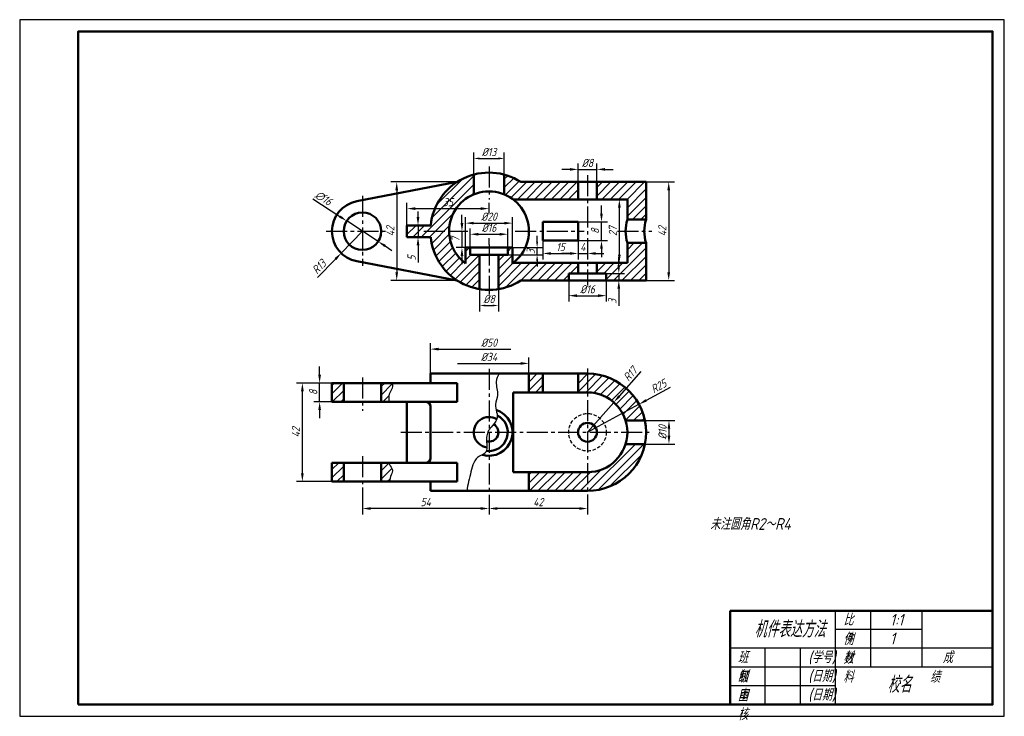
# Model space of a CAD drawing. Header units: millimetres. Extents: x 44 to 992, y 89 to 386.
# Tile 2 of 2: x 572 to 992, y 89 to 386. Entities that reach past the tile are written whole.
import ezdxf

# ---------------------------------------------------------------- set-up
doc = ezdxf.new("R2010")
doc.units = ezdxf.units.MM
doc.header["$LTSCALE"] = 0.47
doc.linetypes.add('CENTER2', pattern=[28.575, 19.05, -3.175, 3.175, -3.175])
doc.linetypes.add('DASHED2', pattern=[9.525, 6.35, -3.175])
for name, color, linetype in [('剖面线层', 7, 'Continuous'), ('尺寸层', 221, 'Continuous'), ('细实线层', 7, 'Continuous')]:
    doc.layers.add(name, color=color, linetype=linetype)
for name, color, linetype, lineweight in [('点画线层', 3, 'CENTER2', 25), ('粗实线层', 7, 'Continuous', 50), ('虚线层', 2, 'DASHED2', 25)]:
    doc.layers.add(name, color=color, linetype=linetype, lineweight=lineweight)
doc.styles.add('工程字体（斜）', font='gbeitc.shx', dxfattribs={"bigfont": 'gbcbig.shx'})
doc.styles.add('工程斜体', font='gbeitc.shx', dxfattribs={"bigfont": 'gbcbig.shx'})
doc.dimstyles.new('gb35比1', dxfattribs={"dimtxt": 3.5, "dimasz": 3.5, "dimexe": 2.5, "dimexo": 0, "dimgap": 1, "dimtad": 1, "dimdsep": 46, "dimtxsty": '工程字体（斜）', "dimcen": 0, "dimadec": 0, "dimazin": 0, "dimtfac": 1, "dimtmove": 0, "dimatfit": 3, "dimarcsym": 0})
doc.dimstyles.new('直径加引线', dxfattribs={"dimtxt": 3.5, "dimasz": 2.5, "dimexe": 2.5, "dimexo": 0, "dimgap": 1, "dimtad": 1, "dimtoh": 1, "dimdsep": 46, "dimtxsty": '工程字体（斜）', "dimcen": 0, "dimadec": 0, "dimazin": 0, "dimtfac": 1, "dimtmove": 1, "dimatfit": 3, "dimfxl": 1, "dimarcsym": 0})
pattern_1 = [(45, (40.8824, 0), (-1.796051, 1.796051), [])]

# ---------------------------------------------------------------- blocks, each defined once
blk = doc.blocks.new('*D155')
at = {"layer": 'Defpoints', "color": 0, "ltscale": 0.5, "transparency": 16777216}
for p in [(839.61, 316.78), (839.61, 274.78), (849.27, 274.78)]:
    blk.add_point(p, dxfattribs=at)
at = {"layer": '尺寸层', "color": 0, "lineweight": -2, "ltscale": 0.5, "transparency": 16777216}
for p, q in [((839.61, 316.78), (851.77, 316.78)), ((849.27, 313.28), (849.27, 278.28)), ((839.61, 274.78), (851.77, 274.78))]:
    blk.add_line(p, q, dxfattribs=at)
at = {"layer": '尺寸层', "color": 0, "ltscale": 0.5, "transparency": 16777216}
for points in [[(848.68, 313.28), (849.85, 313.28), (849.27, 316.78)], [(848.68, 278.28), (849.85, 278.28), (849.27, 274.78)]]:
    blk.add_solid(points, dxfattribs=at)
at = {"layer": '尺寸层', "color": 0, "ltscale": 0.5, "transparency": 16777216, "insert": (846.52, 295.78), "char_height": 3.5, "attachment_point": 5, "rotation": 90, "style": '工程字体（斜）'}
blk.add_mtext('42', dxfattribs=at)
blk = doc.blocks.new('*D156')
at = {"layer": 'Defpoints', "color": 0, "ltscale": 0.5, "transparency": 16777216}
for p in [(822.61, 277.78), (827.97, 277.78), (822.61, 274.78)]:
    blk.add_point(p, dxfattribs=at)
at = {"layer": '尺寸层', "color": 0, "lineweight": -2, "ltscale": 0.5, "transparency": 16777216}
for p, q in [((827.97, 281.28), (827.97, 284.78)), ((822.61, 277.78), (830.47, 277.78)), ((827.97, 277.78), (827.97, 274.78)), ((822.61, 274.78), (830.47, 274.78)), ((827.97, 271.28), (827.97, 263.95))]:
    blk.add_line(p, q, dxfattribs=at)
at = {"layer": '尺寸层', "color": 0, "ltscale": 0.5, "transparency": 16777216}
for points in [[(827.38, 281.28), (828.55, 281.28), (827.97, 277.78)], [(827.38, 271.28), (828.55, 271.28), (827.97, 274.78)]]:
    blk.add_solid(points, dxfattribs=at)
at = {"layer": '尺寸层', "color": 0, "ltscale": 0.5, "transparency": 16777216, "insert": (825.22, 265.86), "char_height": 3.5, "attachment_point": 5, "rotation": 90, "style": '工程字体（斜）'}
blk.add_mtext('3', dxfattribs=at)
blk = doc.blocks.new('*D157')
at = {"layer": 'Defpoints', "color": 0, "ltscale": 0.5, "transparency": 16777216}
for p in [(806.61, 274.78), (822.61, 274.78), (822.61, 268.3)]:
    blk.add_point(p, dxfattribs=at)
at = {"layer": '尺寸层', "color": 0, "lineweight": -2, "ltscale": 0.5, "transparency": 16777216}
for p, q in [((806.61, 274.78), (806.61, 265.8)), ((822.61, 274.78), (822.61, 265.8)), ((810.11, 268.3), (819.11, 268.3))]:
    blk.add_line(p, q, dxfattribs=at)
at = {"layer": '尺寸层', "color": 0, "ltscale": 0.5, "transparency": 16777216}
for points in [[(810.11, 268.89), (810.11, 267.72), (806.61, 268.3)], [(819.11, 268.89), (819.11, 267.72), (822.61, 268.3)]]:
    blk.add_solid(points, dxfattribs=at)
at = {"layer": '尺寸层', "color": 0, "ltscale": 0.5, "transparency": 16777216, "insert": (814.61, 271.05), "char_height": 3.5, "attachment_point": 5, "style": '工程字体（斜）'}
blk.add_mtext('%%C16', dxfattribs=at)
blk = doc.blocks.new('*D158')
at = {"layer": 'Defpoints', "color": 0, "ltscale": 0.5, "transparency": 16777216}
for p in [(782.61, 299.23), (762.61, 288.78), (782.61, 288.78)]:
    blk.add_point(p, dxfattribs=at)
at = {"layer": '尺寸层', "color": 0, "lineweight": -2, "ltscale": 0.5, "transparency": 16777216}
for p, q in [((762.61, 288.78), (762.61, 301.73)), ((766.11, 299.23), (779.11, 299.23)), ((782.61, 288.78), (782.61, 301.73))]:
    blk.add_line(p, q, dxfattribs=at)
at = {"layer": '尺寸层', "color": 0, "ltscale": 0.5, "transparency": 16777216}
for points in [[(766.11, 299.82), (766.11, 298.65), (762.61, 299.23)], [(779.11, 299.82), (779.11, 298.65), (782.61, 299.23)]]:
    blk.add_solid(points, dxfattribs=at)
at = {"layer": '尺寸层', "color": 0, "ltscale": 0.5, "transparency": 16777216, "insert": (772.61, 301.98), "char_height": 3.5, "attachment_point": 5, "style": '工程字体（斜）'}
blk.add_mtext('%%C20', dxfattribs=at)
blk = doc.blocks.new('*D159')
at = {"layer": 'Defpoints', "color": 0, "ltscale": 0.5, "transparency": 16777216}
for p in [(780.61, 294.49), (764.61, 288.78), (780.61, 288.78)]:
    blk.add_point(p, dxfattribs=at)
at = {"layer": '尺寸层', "color": 0, "lineweight": -2, "ltscale": 0.5, "transparency": 16777216}
for p, q in [((764.61, 288.78), (764.61, 296.99)), ((768.11, 294.49), (777.11, 294.49)), ((780.61, 288.78), (780.61, 296.99))]:
    blk.add_line(p, q, dxfattribs=at)
at = {"layer": '尺寸层', "color": 0, "ltscale": 0.5, "transparency": 16777216}
for points in [[(768.11, 295.08), (768.11, 293.91), (764.61, 294.49)], [(777.11, 295.08), (777.11, 293.91), (780.61, 294.49)]]:
    blk.add_solid(points, dxfattribs=at)
at = {"layer": '尺寸层', "color": 0, "ltscale": 0.5, "transparency": 16777216, "insert": (772.61, 297.24), "char_height": 3.5, "attachment_point": 5, "style": '工程字体（斜）'}
blk.add_mtext('%%C16', dxfattribs=at)
blk = doc.blocks.new('*D133')
at = {"layer": 'Defpoints', "color": 0, "ltscale": 0.5, "transparency": 16777216}
for p in [(755.61, 295.78), (761.06, 288.78), (762.61, 288.78)]:
    blk.add_point(p, dxfattribs=at)
at = {"layer": '尺寸层', "color": 0, "lineweight": -2, "ltscale": 0.5, "transparency": 16777216}
for p, q in [((761.06, 299.28), (761.06, 302.78)), ((755.61, 295.78), (763.56, 295.78)), ((761.06, 295.78), (761.06, 288.78)), ((762.61, 288.78), (758.56, 288.78)), ((761.06, 285.28), (761.06, 281.78))]:
    blk.add_line(p, q, dxfattribs=at)
at = {"layer": '尺寸层', "color": 0, "ltscale": 0.5, "transparency": 16777216}
for points in [[(760.48, 299.28), (761.65, 299.28), (761.06, 295.78)], [(760.48, 285.28), (761.65, 285.28), (761.06, 288.78)]]:
    blk.add_solid(points, dxfattribs=at)
at = {"layer": '尺寸层', "color": 0, "ltscale": 0.5, "transparency": 16777216, "insert": (758.31, 292.28), "char_height": 3.5, "attachment_point": 5, "rotation": 90, "style": '工程字体（斜）'}
blk.add_mtext('7', dxfattribs=at)
blk = doc.blocks.new('*D160')
at = {"layer": 'Defpoints', "color": 0, "ltscale": 0.5, "transparency": 16777216}
for p in [(759.05, 316.78), (733.24, 274.78), (759.05, 274.78)]:
    blk.add_point(p, dxfattribs=at)
at = {"layer": '尺寸层', "color": 0, "lineweight": -2, "ltscale": 0.5, "transparency": 16777216}
for p, q in [((759.05, 316.78), (730.74, 316.78)), ((733.24, 313.28), (733.24, 278.28)), ((759.05, 274.78), (730.74, 274.78))]:
    blk.add_line(p, q, dxfattribs=at)
at = {"layer": '尺寸层', "color": 0, "ltscale": 0.5, "transparency": 16777216}
for points in [[(732.66, 313.28), (733.82, 313.28), (733.24, 316.78)], [(732.66, 278.28), (733.82, 278.28), (733.24, 274.78)]]:
    blk.add_solid(points, dxfattribs=at)
at = {"layer": '尺寸层', "color": 0, "ltscale": 0.5, "transparency": 16777216, "insert": (730.49, 295.78), "char_height": 3.5, "attachment_point": 5, "rotation": 90, "style": '工程字体（斜）'}
blk.add_mtext('42', dxfattribs=at)
blk = doc.blocks.new('*D161')
at = {"layer": 'Defpoints', "color": 0, "ltscale": 0.5, "transparency": 16777216}
for p in [(818.61, 322.14), (810.61, 316.78), (818.61, 316.78)]:
    blk.add_point(p, dxfattribs=at)
at = {"layer": '尺寸层', "color": 0, "lineweight": -2, "ltscale": 0.5, "transparency": 16777216}
for p, q in [((810.61, 316.78), (810.61, 324.64)), ((818.61, 316.78), (818.61, 324.64)), ((807.11, 322.14), (803.61, 322.14)), ((810.61, 322.14), (818.61, 322.14)), ((822.11, 322.14), (825.61, 322.14))]:
    blk.add_line(p, q, dxfattribs=at)
at = {"layer": '尺寸层', "color": 0, "ltscale": 0.5, "transparency": 16777216}
for points in [[(807.11, 322.73), (807.11, 321.56), (810.61, 322.14)], [(822.11, 322.73), (822.11, 321.56), (818.61, 322.14)]]:
    blk.add_solid(points, dxfattribs=at)
at = {"layer": '尺寸层', "color": 0, "ltscale": 0.5, "transparency": 16777216, "insert": (814.61, 324.89), "char_height": 3.5, "attachment_point": 5, "style": '工程字体（斜）'}
blk.add_mtext('%%C8', dxfattribs=at)
blk = doc.blocks.new('*D162')
at = {"layer": 'Defpoints', "color": 0, "ltscale": 0.5, "transparency": 16777216}
for p in [(810.61, 299.78), (820.59, 299.78), (810.61, 291.78)]:
    blk.add_point(p, dxfattribs=at)
at = {"layer": '尺寸层', "color": 0, "lineweight": -2, "ltscale": 0.5, "transparency": 16777216}
for p, q in [((820.59, 303.28), (820.59, 306.78)), ((810.61, 299.78), (823.09, 299.78)), ((820.59, 291.78), (820.59, 299.78)), ((810.61, 291.78), (823.09, 291.78)), ((820.59, 288.28), (820.59, 284.78))]:
    blk.add_line(p, q, dxfattribs=at)
at = {"layer": '尺寸层', "color": 0, "ltscale": 0.5, "transparency": 16777216}
for points in [[(820, 303.28), (821.17, 303.28), (820.59, 299.78)], [(820, 288.28), (821.17, 288.28), (820.59, 291.78)]]:
    blk.add_solid(points, dxfattribs=at)
at = {"layer": '尺寸层', "color": 0, "ltscale": 0.5, "transparency": 16777216, "insert": (817.84, 295.78), "char_height": 3.5, "attachment_point": 5, "rotation": 90, "style": '工程字体（斜）'}
blk.add_mtext('8', dxfattribs=at)
blk = doc.blocks.new('*D163')
at = {"layer": 'Defpoints', "color": 0, "ltscale": 0.5, "transparency": 16777216}
for p in [(828.21, 309.28), (831.61, 309.28), (831.61, 282.28)]:
    blk.add_point(p, dxfattribs=at)
at = {"layer": '尺寸层', "color": 0, "lineweight": -2, "ltscale": 0.5, "transparency": 16777216}
for p, q in [((831.61, 309.28), (825.71, 309.28)), ((828.21, 285.78), (828.21, 305.78)), ((831.61, 282.28), (825.71, 282.28))]:
    blk.add_line(p, q, dxfattribs=at)
at = {"layer": '尺寸层', "color": 0, "ltscale": 0.5, "transparency": 16777216}
for points in [[(827.62, 305.78), (828.79, 305.78), (828.21, 309.28)], [(827.62, 285.78), (828.79, 285.78), (828.21, 282.28)]]:
    blk.add_solid(points, dxfattribs=at)
at = {"layer": '尺寸层', "color": 0, "ltscale": 0.5, "transparency": 16777216, "insert": (825.46, 295.78), "char_height": 3.5, "attachment_point": 5, "rotation": 90, "style": '工程字体（斜）'}
blk.add_mtext('27', dxfattribs=at)
blk = doc.blocks.new('*D164')
at = {"layer": 'Defpoints', "color": 0, "ltscale": 0.5, "transparency": 16777216}
for p in [(795.61, 291.78), (810.61, 291.78), (810.61, 286.29)]:
    blk.add_point(p, dxfattribs=at)
at = {"layer": '尺寸层', "color": 0, "lineweight": -2, "ltscale": 0.5, "transparency": 16777216}
for p, q in [((795.61, 291.78), (795.61, 283.79)), ((810.61, 291.78), (810.61, 283.79)), ((799.11, 286.29), (807.11, 286.29))]:
    blk.add_line(p, q, dxfattribs=at)
at = {"layer": '尺寸层', "color": 0, "ltscale": 0.5, "transparency": 16777216}
for points in [[(799.11, 286.87), (799.11, 285.71), (795.61, 286.29)], [(807.11, 286.87), (807.11, 285.71), (810.61, 286.29)]]:
    blk.add_solid(points, dxfattribs=at)
at = {"layer": '尺寸层', "color": 0, "ltscale": 0.5, "transparency": 16777216, "insert": (803.11, 289.04), "char_height": 3.5, "attachment_point": 5, "style": '工程字体（斜）'}
blk.add_mtext('15', dxfattribs=at)
blk = doc.blocks.new('*D134')
at = {"layer": 'Defpoints', "color": 0, "ltscale": 0.5, "transparency": 16777216}
for p in [(810.61, 291.78), (814.61, 291.78), (814.61, 286.29)]:
    blk.add_point(p, dxfattribs=at)
at = {"layer": '尺寸层', "color": 0, "lineweight": -2, "ltscale": 0.5, "transparency": 16777216}
for p, q in [((810.61, 291.78), (810.61, 283.79)), ((814.61, 291.78), (814.61, 283.79)), ((807.11, 286.29), (803.61, 286.29)), ((810.61, 286.29), (814.61, 286.29)), ((818.11, 286.29), (821.61, 286.29))]:
    blk.add_line(p, q, dxfattribs=at)
at = {"layer": '尺寸层', "color": 0, "ltscale": 0.5, "transparency": 16777216}
for points in [[(807.11, 286.87), (807.11, 285.71), (810.61, 286.29)], [(818.11, 286.87), (818.11, 285.71), (814.61, 286.29)]]:
    blk.add_solid(points, dxfattribs=at)
at = {"layer": '尺寸层', "color": 0, "ltscale": 0.5, "transparency": 16777216, "insert": (812.61, 289.04), "char_height": 3.5, "attachment_point": 5, "style": '工程字体（斜）'}
blk.add_mtext('4', dxfattribs=at)
blk = doc.blocks.new('*D165')
at = {"layer": 'Defpoints', "color": 0, "ltscale": 0.5, "transparency": 16777216}
for p in [(718.61, 295.78), (709.57, 286.44)]:
    blk.add_point(p, dxfattribs=at)
at = {"layer": '尺寸层', "color": 0, "lineweight": -2, "ltscale": 0.5, "transparency": 16777216}
for p, q in [((718.61, 295.78), (709.57, 286.44)), ((699.46, 275.99), (707.14, 283.92))]:
    blk.add_line(p, q, dxfattribs=at)
at = {"layer": '尺寸层', "color": 0, "ltscale": 0.5, "transparency": 16777216}
blk.add_solid([(706.72, 284.33), (707.56, 283.52), (709.57, 286.44)], dxfattribs=at)
at = {"layer": '尺寸层', "color": 0, "ltscale": 0.5, "transparency": 16777216, "insert": (700.1, 280.61), "char_height": 3.5, "attachment_point": 5, "rotation": 45.9281, "style": '工程字体（斜）'}
blk.add_mtext('R13', dxfattribs=at)
blk = doc.blocks.new('*D166')
at = {"layer": 'Defpoints', "color": 0, "ltscale": 0.5, "transparency": 16777216}
for p in [(711.91, 300.14), (725.32, 291.41)]:
    blk.add_point(p, dxfattribs=at)
at = {"layer": '尺寸层', "color": 0, "lineweight": -2, "ltscale": 0.5, "transparency": 16777216}
for p, q in [((697.47, 309.55), (708.98, 302.05)), ((725.32, 291.41), (711.91, 300.14)), ((728.25, 289.5), (731.18, 287.59))]:
    blk.add_line(p, q, dxfattribs=at)
at = {"layer": '尺寸层', "color": 0, "ltscale": 0.5, "transparency": 16777216}
for points in [[(709.3, 302.54), (708.66, 301.56), (711.91, 300.14)], [(728.57, 289.99), (727.93, 289.01), (725.32, 291.41)]]:
    blk.add_solid(points, dxfattribs=at)
at = {"layer": '尺寸层', "color": 0, "ltscale": 0.5, "transparency": 16777216, "insert": (702.03, 309.86), "char_height": 3.5, "attachment_point": 5, "rotation": 326.9247, "style": '工程字体（斜）'}
blk.add_mtext('∅16', dxfattribs=at)
blk = doc.blocks.new('*D167')
at = {"layer": 'Defpoints', "color": 0, "ltscale": 0.5, "transparency": 16777216}
for p in [(839.11, 215.05), (839.11, 205.05), (849.37, 205.05)]:
    blk.add_point(p, dxfattribs=at)
at = {"layer": '尺寸层', "color": 0, "lineweight": -2, "ltscale": 0.5, "transparency": 16777216}
for p, q in [((839.11, 215.05), (851.87, 215.05)), ((849.37, 211.55), (849.37, 208.55)), ((839.11, 205.05), (851.87, 205.05))]:
    blk.add_line(p, q, dxfattribs=at)
at = {"layer": '尺寸层', "color": 0, "ltscale": 0.5, "transparency": 16777216}
for points in [[(848.78, 211.55), (849.95, 211.55), (849.37, 215.05)], [(848.78, 208.55), (849.95, 208.55), (849.37, 205.05)]]:
    blk.add_solid(points, dxfattribs=at)
at = {"layer": '尺寸层', "color": 0, "ltscale": 0.5, "transparency": 16777216, "insert": (846.62, 210.05), "char_height": 3.5, "attachment_point": 5, "rotation": 90, "style": '工程字体（斜）'}
blk.add_mtext('%%C10', dxfattribs=at)
blk = doc.blocks.new('*D168')
at = {"layer": 'Defpoints', "color": 0, "ltscale": 0.5, "transparency": 16777216}
for p in [(836.58, 221.99), (814.61, 210.05)]:
    blk.add_point(p, dxfattribs=at)
at = {"layer": '尺寸层', "color": 0, "lineweight": -2, "ltscale": 0.5, "transparency": 16777216}
for p, q in [((849.87, 229.21), (839.65, 223.66)), ((814.61, 210.05), (836.58, 221.99))]:
    blk.add_line(p, q, dxfattribs=at)
at = {"layer": '尺寸层', "color": 0, "ltscale": 0.5, "transparency": 16777216}
blk.add_solid([(839.37, 224.17), (839.93, 223.15), (836.58, 221.99)], dxfattribs=at)
at = {"layer": '尺寸层', "color": 0, "ltscale": 0.5, "transparency": 16777216, "insert": (844.98, 229.69), "char_height": 3.5, "attachment_point": 5, "rotation": 28.5323, "style": '工程字体（斜）'}
blk.add_mtext('R25', dxfattribs=at)
blk = doc.blocks.new('*D169')
at = {"layer": 'Defpoints', "color": 0, "ltscale": 0.5, "transparency": 16777216}
for p in [(825.84, 222.81), (814.61, 210.05)]:
    blk.add_point(p, dxfattribs=at)
at = {"layer": '尺寸层', "color": 0, "lineweight": -2, "ltscale": 0.5, "transparency": 16777216}
for p, q in [((837.42, 235.96), (828.16, 225.44)), ((814.61, 210.05), (825.84, 222.81))]:
    blk.add_line(p, q, dxfattribs=at)
at = {"layer": '尺寸层', "color": 0, "ltscale": 0.5, "transparency": 16777216}
blk.add_solid([(827.72, 225.82), (828.59, 225.05), (825.84, 222.81)], dxfattribs=at)
at = {"layer": '尺寸层', "color": 0, "ltscale": 0.5, "transparency": 16777216, "insert": (832.82, 234.89), "char_height": 3.5, "attachment_point": 5, "rotation": 48.6514, "style": '工程字体（斜）'}
blk.add_mtext('R17', dxfattribs=at)
blk = doc.blocks.new('*D170')
at = {"layer": 'Defpoints', "color": 0, "ltscale": 0.5, "transparency": 16777216}
for p in [(772.61, 183.11), (814.61, 180.84), (772.61, 177.55)]:
    blk.add_point(p, dxfattribs=at)
at = {"layer": '尺寸层', "color": 0, "lineweight": -2, "ltscale": 0.5, "transparency": 16777216}
for p, q in [((772.61, 183.11), (772.61, 175.05)), ((814.61, 180.84), (814.61, 175.05)), ((811.11, 177.55), (776.11, 177.55))]:
    blk.add_line(p, q, dxfattribs=at)
at = {"layer": '尺寸层', "color": 0, "ltscale": 0.5, "transparency": 16777216}
for points in [[(776.11, 178.13), (776.11, 176.97), (772.61, 177.55)], [(811.11, 178.13), (811.11, 176.97), (814.61, 177.55)]]:
    blk.add_solid(points, dxfattribs=at)
at = {"layer": '尺寸层', "color": 0, "ltscale": 0.5, "transparency": 16777216, "insert": (793.61, 180.3), "char_height": 3.5, "attachment_point": 5, "style": '工程字体（斜）'}
blk.add_mtext('42', dxfattribs=at)
blk = doc.blocks.new('*D171')
at = {"layer": 'Defpoints', "color": 0, "ltscale": 0.5, "transparency": 16777216}
for p in [(718.61, 183.73), (772.61, 183.11), (718.61, 177.55)]:
    blk.add_point(p, dxfattribs=at)
at = {"layer": '尺寸层', "color": 0, "lineweight": -2, "ltscale": 0.5, "transparency": 16777216}
for p, q in [((718.61, 183.73), (718.61, 175.05)), ((772.61, 183.11), (772.61, 175.05)), ((769.11, 177.55), (722.11, 177.55))]:
    blk.add_line(p, q, dxfattribs=at)
at = {"layer": '尺寸层', "color": 0, "ltscale": 0.5, "transparency": 16777216}
for points in [[(722.11, 178.13), (722.11, 176.97), (718.61, 177.55)], [(769.11, 178.13), (769.11, 176.97), (772.61, 177.55)]]:
    blk.add_solid(points, dxfattribs=at)
at = {"layer": '尺寸层', "color": 0, "ltscale": 0.5, "transparency": 16777216, "insert": (745.61, 180.3), "char_height": 3.5, "attachment_point": 5, "style": '工程字体（斜）'}
blk.add_mtext('54', dxfattribs=at)
blk = doc.blocks.new('*D172')
at = {"layer": 'Defpoints', "color": 0, "ltscale": 0.5, "transparency": 16777216}
for p in [(700.36, 231.05), (705.61, 231.05), (705.61, 223.05)]:
    blk.add_point(p, dxfattribs=at)
at = {"layer": '尺寸层', "color": 0, "lineweight": -2, "ltscale": 0.5, "transparency": 16777216}
for p, q in [((700.36, 234.55), (700.36, 238.05)), ((705.61, 231.05), (697.86, 231.05)), ((700.36, 223.05), (700.36, 231.05)), ((705.61, 223.05), (697.86, 223.05)), ((700.36, 219.55), (700.36, 216.05))]:
    blk.add_line(p, q, dxfattribs=at)
at = {"layer": '尺寸层', "color": 0, "ltscale": 0.5, "transparency": 16777216}
for points in [[(699.77, 234.55), (700.94, 234.55), (700.36, 231.05)], [(699.77, 219.55), (700.94, 219.55), (700.36, 223.05)]]:
    blk.add_solid(points, dxfattribs=at)
at = {"layer": '尺寸层', "color": 0, "ltscale": 0.5, "transparency": 16777216, "insert": (697.61, 227.05), "char_height": 3.5, "attachment_point": 5, "rotation": 90, "style": '工程字体（斜）'}
blk.add_mtext('8', dxfattribs=at)
blk = doc.blocks.new('*D173')
at = {"layer": 'Defpoints', "color": 0, "ltscale": 0.5, "transparency": 16777216}
for p in [(693, 231.05), (705.61, 231.05), (705.61, 189.05)]:
    blk.add_point(p, dxfattribs=at)
at = {"layer": '尺寸层', "color": 0, "lineweight": -2, "ltscale": 0.5, "transparency": 16777216}
for p, q in [((705.61, 231.05), (690.5, 231.05)), ((693, 192.55), (693, 227.55)), ((705.61, 189.05), (690.5, 189.05))]:
    blk.add_line(p, q, dxfattribs=at)
at = {"layer": '尺寸层', "color": 0, "ltscale": 0.5, "transparency": 16777216}
for points in [[(692.42, 227.55), (693.58, 227.55), (693, 231.05)], [(692.42, 192.55), (693.58, 192.55), (693, 189.05)]]:
    blk.add_solid(points, dxfattribs=at)
at = {"layer": '尺寸层', "color": 0, "ltscale": 0.5, "transparency": 16777216, "insert": (690.25, 210.05), "char_height": 3.5, "attachment_point": 5, "rotation": 90, "style": '工程字体（斜）'}
blk.add_mtext('42', dxfattribs=at)
blk = doc.blocks.new('*D174')
at = {"layer": 'Defpoints', "color": 0, "transparency": 16777216}
for p in [(779.11, 326.81), (766.11, 319.92), (779.11, 319.92)]:
    blk.add_point(p, dxfattribs=at)
at = {"layer": '尺寸层', "color": 0, "lineweight": -2, "transparency": 16777216}
for p, q in [((766.11, 319.92), (766.11, 329.31)), ((779.11, 319.92), (779.11, 329.31)), ((768.61, 326.81), (776.61, 326.81))]:
    blk.add_line(p, q, dxfattribs=at)
at = {"layer": '尺寸层', "color": 0, "transparency": 16777216}
for points in [[(768.61, 327.22), (768.61, 326.39), (766.11, 326.81)], [(776.61, 327.22), (776.61, 326.39), (779.11, 326.81)]]:
    blk.add_solid(points, dxfattribs=at)
at = {"layer": '尺寸层', "color": 0, "transparency": 16777216, "insert": (772.61, 329.56), "char_height": 3.5, "attachment_point": 5, "style": '工程字体（斜）'}
blk.add_mtext('%%c13', dxfattribs=at)
blk = doc.blocks.new('*D175')
at = {"layer": 'Defpoints', "color": 0, "transparency": 16777216}
for p in [(768.61, 271.1), (776.61, 271.1), (776.61, 264.11)]:
    blk.add_point(p, dxfattribs=at)
at = {"layer": '尺寸层', "color": 0, "lineweight": -2, "transparency": 16777216}
for p, q in [((768.61, 271.1), (768.61, 261.61)), ((776.61, 271.1), (776.61, 261.61)), ((771.11, 264.11), (774.11, 264.11))]:
    blk.add_line(p, q, dxfattribs=at)
at = {"layer": '尺寸层', "color": 0, "transparency": 16777216}
for points in [[(771.11, 264.53), (771.11, 263.69), (768.61, 264.11)], [(774.11, 264.53), (774.11, 263.69), (776.61, 264.11)]]:
    blk.add_solid(points, dxfattribs=at)
at = {"layer": '尺寸层', "color": 0, "transparency": 16777216, "insert": (772.61, 266.86), "char_height": 3.5, "attachment_point": 5, "style": '工程字体（斜）'}
blk.add_mtext('%%c8', dxfattribs=at)

msp = doc.modelspace()

# ---------------------------------------------------------------- hatches: boundary and pattern name
at = {"layer": '尺寸层'}
h = msp.add_hatch(dxfattribs=at)
h.set_pattern_fill('ANSI31', color=256, scale=0.8, style=0)
h.set_pattern_definition(pattern_1)
h.paths.add_polyline_path([(839.614, 316.776), (818.614, 316.776), (818.614, 309.276), (831.614, 309.276), (831.614, 300.776), (839.614, 300.776)])
h.paths.add_polyline_path([(810.614, 316.776), (786.178, 316.776, 0.077779), (779.114, 319.916), (779.114, 311.484, -0.0653178), (782.946, 309.276), (810.614, 309.276)])
h.paths.add_polyline_path([(766.114, 319.916, 0.2319814), (749.548, 305.419), (758.613, 305.419, -0.1448324), (766.114, 311.484)])
h.paths.add_polyline_path([(758.613, 305.419), (749.548, 305.419, 0.0740874), (747.739, 298.276), (742.327, 298.276), (742.327, 293.276), (744.827, 293.276), (747.739, 293.276, 0.3397167), (768.614, 271.098), (768.614, 285.776), (764.614, 285.776), (764.614, 288.776), (762.614, 288.776), (762.614, 282.028, -0.4066918)])
h.paths.add_polyline_path([(742.327, 298.276), (737.614, 298.276), (737.614, 293.276), (742.327, 293.276)])
h.paths.add_polyline_path([(806.614, 277.776), (810.614, 277.776), (810.614, 282.276), (782.946, 282.276, -0.0060918), (782.614, 282.028), (782.614, 288.776), (780.614, 288.776), (780.614, 285.776), (776.614, 285.776), (776.614, 271.098, 0.1035736), (786.178, 274.776), (806.614, 274.776)])
h.paths.add_polyline_path([(839.614, 290.776), (831.614, 290.776), (831.614, 282.276), (818.614, 282.276), (818.614, 277.776), (822.614, 277.776), (822.614, 274.776), (839.614, 274.776)])
h.paths.add_polyline_path([(752.306, 310.794), (757.921, 310.794), (757.921, 305.544), (752.306, 305.544)], flags=25)
h = msp.add_hatch(dxfattribs=at)
h.set_pattern_fill('ANSI31', color=256, scale=0.8, style=0)
h.set_pattern_definition(pattern_1)
h.paths.add_polyline_path([(710.614, 231.048), (705.614, 231.048), (705.614, 223.048), (710.614, 223.048)])
h.paths.add_polyline_path([(710.614, 197.048), (705.614, 197.048), (705.614, 189.048), (710.614, 189.048)])
edge = h.paths.add_edge_path()
edge.add_spline(control_points=[(730.001, 223.048), (729.885, 224.179), (729.577, 226.536), (731.783, 228.911), (731.374, 230.583), (731.243, 231.048)], knot_values=[4.5812685, 4.5812685, 4.5812685, 4.5812685, 7.9093622, 11.4990337, 12.8819274, 12.8819274, 12.8819274, 12.8819274], degree=3, periodic=0)
edge.add_line((731.243, 231.048), (726.614, 231.048))
edge.add_line((726.614, 231.048), (726.614, 223.048))
edge.add_line((726.614, 223.048), (730.001, 223.048))
edge = h.paths.add_edge_path()
edge.add_spline(control_points=[(730.367, 189.048), (730.365, 189.062), (730.25, 189.997), (730.756, 191.622), (732.077, 194.427), (730.193, 195.46), (730.034, 196.871), (730.027, 197.048)], knot_values=[4.8003002, 4.8003002, 4.8003002, 4.8003002, 4.8422434, 7.6577989, 9.9345412, 12.777795, 13.1657142, 13.1657142, 13.1657142, 13.1657142], degree=3, periodic=0)
edge.add_line((730.027, 197.048), (726.614, 197.048))
edge.add_line((726.614, 197.048), (726.614, 189.048))
edge.add_line((726.614, 189.048), (730.367, 189.048))
h.paths.add_polyline_path([(795.614, 235.048), (789.614, 235.048), (789.614, 227.048), (795.614, 227.048)])
h.paths.add_polyline_path([(814.614, 235.048), (814.614, 227.048, -0.3292444), (830.862, 215.048), (839.109, 215.048, 0.356394)])
h.paths.add_polyline_path([(814.614, 235.048), (810.614, 235.048), (810.614, 227.048), (814.614, 227.048)])
h.paths.add_polyline_path([(839.109, 205.048), (830.862, 205.048, -0.3292444), (814.614, 193.048), (814.614, 185.048, 0.356394)])
h.paths.add_polyline_path([(814.614, 193.048), (789.614, 193.048), (789.614, 185.048), (814.614, 185.048)])

# ---------------------------------------------------------------- linework, layer by layer
at = {"layer": '剖面线层', "color": 7, "ltscale": 0.5}
for p, q in [((957.416, 125.962), (920.443, 125.962)), ((987.416, 117.962), (875.443, 117.962)), ((987.416, 109.962), (875.443, 109.962)), ((920.443, 101.962), (875.443, 101.962))]:
    msp.add_line(p, q, dxfattribs=at)
at = {"layer": '尺寸层', "color": 7, "ltscale": 0.5}
for p, q in [((737.614, 298.276), (737.614, 307.919)), ((772.614, 303.684), (772.614, 307.919)), ((741.114, 305.419), (769.114, 305.419)), ((742.327, 301.776), (742.327, 304.145)), ((742.327, 298.276), (742.327, 293.276)), ((742.058, 293.276), (744.827, 293.276)), ((772.614, 290.168), (772.614, 292.772)), ((742.327, 289.776), (742.327, 282.453)), ((747.614, 235.048), (747.614, 248.02)), ((751.114, 245.52), (781.93, 245.52)), ((759.114, 239.418), (786.114, 239.418)), ((789.614, 235.048), (789.614, 241.918))]:
    msp.add_line(p, q, dxfattribs=at)
at = {"layer": '尺寸层'}
for p, q in [((793.135, 291.276), (793.135, 293.776)), ((780.614, 288.776), (795.635, 288.776)), ((780.614, 285.776), (795.635, 285.776)), ((793.135, 285.776), (793.135, 288.776)), ((793.135, 283.276), (793.135, 280.776))]:
    msp.add_line(p, q, dxfattribs=at)
at = {"layer": '尺寸层', "color": 7, "ltscale": 0.5}
for points in [[(741.114, 306.002), (741.114, 304.835), (737.614, 305.419)], [(769.114, 306.002), (769.114, 304.835), (772.614, 305.419)], [(741.744, 301.776), (742.91, 301.776), (742.327, 298.276)], [(741.744, 289.776), (742.91, 289.776), (742.327, 293.276)], [(751.114, 246.103), (751.114, 244.936), (747.614, 245.52)], [(786.114, 240.002), (786.114, 238.835), (789.614, 239.418)]]:
    msp.add_solid(points, dxfattribs=at)
at = {"layer": '尺寸层'}
for points in [[(792.718, 291.276), (793.552, 291.276), (793.135, 288.776)], [(792.718, 283.276), (793.552, 283.276), (793.135, 285.776)]]:
    msp.add_solid(points, dxfattribs=at)
at = {"layer": '点画线层'}
for p, q in [((772.614, 323.321), (772.614, 309.334)), ((814.614, 319.706), (814.614, 272.759)), ((718.614, 310.834), (718.614, 281.028)), ((703.135, 295.776), (729.441, 295.776)), ((744.822, 295.776), (761.065, 295.776)), ((783.834, 295.776), (813.21, 295.776)), ((827.38, 295.776), (842.062, 295.776)), ((772.614, 290.168), (772.614, 268.835)), ((772.614, 237.044), (772.614, 183.108)), ((814.614, 237.191), (814.614, 180.838)), ((718.614, 233.365), (718.614, 219.266)), ((734.981, 210.048), (841.605, 210.048)), ((718.614, 199.938), (718.614, 183.733))]:
    msp.add_line(p, q, dxfattribs=at)
at = {"layer": '粗实线层', "color": 7, "ltscale": 0.5}
for p, q in [((766.114, 311.484), (766.114, 319.916)), ((779.114, 311.484), (779.114, 319.916)), ((759.049, 316.776), (716.163, 308.543)), ((839.614, 316.776), (786.178, 316.776)), ((810.614, 316.776), (810.614, 309.276)), ((818.614, 316.776), (818.614, 309.276)), ((839.614, 300.776), (839.614, 316.776)), ((782.946, 309.276), (831.614, 309.276)), ((831.614, 300.776), (831.614, 309.276)), ((737.614, 298.276), (737.614, 293.276)), ((737.614, 298.276), (747.739, 298.276)), ((795.614, 291.776), (795.614, 299.776)), ((795.614, 299.776), (810.614, 299.776)), ((810.614, 299.776), (810.614, 291.776)), ((839.614, 300.776), (831.614, 300.776)), ((737.614, 293.276), (747.739, 293.276)), ((810.614, 291.776), (795.614, 291.776)), ((831.614, 282.276), (831.614, 290.776)), ((839.614, 290.776), (831.614, 290.776)), ((839.614, 274.776), (839.614, 290.776)), ((762.614, 288.776), (782.614, 288.776)), ((762.614, 288.776), (762.614, 282.028)), ((764.614, 285.776), (764.614, 288.776)), ((780.614, 285.776), (764.614, 285.776)), ((768.614, 271.098), (768.614, 285.776)), ((776.614, 271.098), (776.614, 285.776)), ((780.614, 285.776), (780.614, 288.776)), ((782.614, 288.776), (782.614, 282.028)), ((759.049, 274.776), (716.163, 283.009)), ((782.946, 282.276), (831.614, 282.276)), ((810.614, 282.276), (810.614, 277.776)), ((818.614, 282.276), (818.614, 277.776)), ((822.614, 277.776), (806.614, 277.776)), ((806.614, 277.776), (806.614, 274.776)), ((822.614, 274.776), (822.614, 277.776)), ((839.614, 274.776), (786.178, 274.776)), ((705.614, 231.048), (705.614, 223.048)), ((759.049, 231.048), (705.614, 231.048)), ((710.614, 223.048), (710.614, 231.048)), ((726.614, 223.048), (726.614, 231.048)), ((747.614, 235.048), (747.614, 231.048)), ((814.614, 235.048), (747.614, 235.048)), ((789.614, 235.048), (789.614, 227.048)), ((795.614, 235.048), (795.614, 227.048)), ((810.614, 235.048), (810.614, 227.048)), ((782.946, 227.048), (782.946, 193.048)), ((814.614, 227.048), (782.946, 227.048)), ((705.614, 223.048), (759.049, 223.048)), ((737.614, 223.048), (737.614, 197.048)), ((747.614, 221.048), (747.614, 199.048)), ((839.109, 215.048), (830.862, 215.048)), ((839.109, 205.048), (830.862, 205.048)), ((705.614, 189.048), (705.614, 197.048)), ((705.614, 197.048), (759.049, 197.048)), ((710.614, 197.048), (710.614, 189.048)), ((726.614, 197.048), (726.614, 189.048)), ((759.049, 189.048), (759.049, 197.048)), ((759.049, 189.048), (705.614, 189.048)), ((747.614, 189.048), (747.614, 185.048)), ((814.614, 193.048), (782.946, 193.048)), ((789.614, 193.048), (789.614, 185.048)), ((814.614, 185.048), (747.614, 185.048)), ((875.443, 93.962), (875.443, 133.962))]:
    msp.add_line(p, q, dxfattribs=at)
at = {"layer": '粗实线层', "color": 7}
msp.add_line((759.049, 223.048), (759.049, 231.048), dxfattribs=at)
at = {"layer": '粗实线层'}
msp.add_line((875.443, 133.962), (987.416, 133.962), dxfattribs=at)
at = {"layer": '粗实线层', "color": 7}
msp.add_lwpolyline([(597.416, 93.962), (987.416, 93.962), (987.416, 380.962), (597.416, 380.962)], close=True, dxfattribs=at)
at = {"layer": '粗实线层', "color": 7, "ltscale": 0.5}
msp.add_circle((718.614, 295.776), 8, dxfattribs=at)
at = {"layer": '粗实线层'}
msp.add_circle((814.614, 210.048), 4, dxfattribs=at)
at = {"layer": '粗实线层', "color": 7, "ltscale": 0.5}
for centre, radius, start, end in [((772.614, 295.776), 25, 57.14012, 174.26083), ((772.614, 295.776), 17, 306.03188, 233.96812), ((718.614, 295.776), 13, 100.86719, 259.13281), ((847.862, 295.776), 17, 162.89536, 197.10464), ((855.862, 295.776), 17, 162.89536, 197.10464), ((772.614, 295.776), 25, 185.73917, 302.85988), ((814.614, 210.048), 25, 270, 90), ((814.614, 210.048), 17, 270, 90), ((745.614, 221.048), 2, 0, 90), ((772.614, 210.048), 10, 253.61687, 72.1103), ((772.614, 210.048), 6.5, 58.85487, 261.60592), ((772.614, 210.048), 8, 261.75697, 64.0801), ((772.614, 210.048), 4, 254.54983, 60.38812), ((745.614, 199.048), 2, 270, 0)]:
    msp.add_arc(centre, radius, start, end, dxfattribs=at)
at = {"layer": '细实线层', "color": 7, "ltscale": 0.5}
for p, q in [((920.443, 93.962), (920.443, 133.962)), ((935.443, 109.962), (935.443, 133.962)), ((957.416, 109.962), (957.416, 133.962)), ((890.443, 93.962), (890.443, 117.962)), ((905.443, 93.962), (905.443, 117.962))]:
    msp.add_line(p, q, dxfattribs=at)
at = {"layer": '细实线层', "color": 7}
msp.add_lwpolyline([(572.416, 88.962), (992.416, 88.962), (992.416, 385.962), (572.416, 385.962)], close=True, dxfattribs=at)
at = {"layer": '细实线层'}
for points, knots in [([(731.243, 231.048), (731.374, 230.583), (731.783, 228.911), (729.577, 226.536), (729.885, 224.179), (730.001, 223.048)], [4.5812685, 4.5812685, 4.5812685, 4.5812685, 5.9641622, 9.5538337, 12.8819274, 12.8819274, 12.8819274, 12.8819274]), ([(776.902, 235.048), (776.25, 233.959), (775.028, 231.022), (777.033, 226.366), (774.503, 221.28), (777.402, 215.944), (773.035, 212.232), (770.658, 207.562), (772.688, 201.177), (766.495, 199.561), (764.808, 192.717), (763.492, 187.764), (763.101, 185.048)], [7.0002395, 7.0002395, 7.0002395, 7.0002395, 10.7013563, 16.5252083, 20.4782153, 26.8519365, 30.9950462, 35.8175087, 42.7689994, 45.2409344, 52.778579, 61.1607447, 61.1607447, 61.1607447, 61.1607447]), ([(730.027, 197.048), (730.034, 196.871), (730.193, 195.46), (732.077, 194.427), (730.756, 191.622), (730.25, 189.997), (730.365, 189.062), (730.367, 189.048)], [4.8003002, 4.8003002, 4.8003002, 4.8003002, 5.1882194, 8.0314732, 10.3082155, 13.123771, 13.1657142, 13.1657142, 13.1657142, 13.1657142])]:
    msp.add_open_spline(points, degree=3, knots=knots, dxfattribs=at)
at = {"layer": '虚线层', "color": 7, "ltscale": 0.5}
msp.add_circle((814.614, 210.048), 8, dxfattribs=at)

# ---------------------------------------------------------------- texts
at = {"layer": '尺寸层', "color": 7, "ltscale": 0.5, "char_height": 3.5, "attachment_point": 5, "style": '工程字体（斜）'}
for s, insert in [('35', (755.114, 308.169)), ('%%C50', (772.614, 248.27)), ('%%C34', (772.614, 242.168))]:
    msp.add_mtext(s, dxfattribs=dict(at, insert=insert))
at = {"layer": '尺寸层', "insert": (790.365, 287.083), "char_height": 3.5, "attachment_point": 5, "rotation": 90, "style": '工程字体（斜）'}
msp.add_mtext('3', dxfattribs=at)
at = {"layer": '尺寸层', "color": 7, "ltscale": 0.5, "insert": (739.577, 284.364), "char_height": 3.5, "attachment_point": 5, "rotation": 90, "style": '工程字体（斜）'}
msp.add_mtext('5', dxfattribs=at)
at = {"layer": '细实线层', "color": 7, "ltscale": 0.5, "style": '工程斜体'}
msp.add_text('未注圆角R2～R4', height=5, dxfattribs=at).set_placement((866.915, 168.461))
at = {"layer": '细实线层', "color": 7, "attachment_point": 1, "style": '工程斜体'}
for s, insert, char_height, width in [('机件表达方法', (885.803, 129.579), 7, 56.17155), ('比例', (923.742, 132.636), 5, 7.01829), ('1:1', (943.667, 132.636), 5, 7.01829), ('件数', (923.742, 124.636), 5, 7.01829), ('1', (943.667, 124.636), 5, 7.01829), ('班级', (878.742, 116.636), 5, 7.01829), ('(学号)', (908.742, 116.636), 5, 11.27531), ('材料', (923.742, 116.636), 5, 7.01829), ('  成   绩', (960.715, 116.636), 5, 16.32182), ('制图', (878.742, 108.636), 5, 7.01829), ('(日期)', (908.742, 108.636), 5, 11.55911), ('校名', (942.553, 105.997), 7, 53.9686), ('审核', (878.742, 100.636), 5, 7.01829), ('(日期)', (908.742, 100.636), 5, 11.70088)]:
    msp.add_mtext(s, dxfattribs=dict(at, insert=insert, char_height=char_height, width=width))

# ---------------------------------------------------------------- dimensions: what is measured, and where the dimension line sits
at = {"layer": '尺寸层'}
for base, p1, p2, text, picture, middle in [((779.114, 326.808), (766.114, 319.916), (779.114, 319.916), '%%c13', '*D174', (772.614, 329.558)), ((776.614, 264.109), (768.614, 271.098), (776.614, 271.098), '%%c8', '*D175', (772.614, 266.859))]:
    dim = msp.add_linear_dim(base=base, p1=p1, p2=p2, text=text, dimstyle='直径加引线', override={"dimfxl": 2.5}, dxfattribs=at)
    dim.commit()
    dim.dimension.update_dxf_attribs({"geometry": picture, "text_midpoint": middle})
at = {"layer": '尺寸层', "color": 7, "ltscale": 0.5}
for base, p1, p2, picture, middle in [((818.614, 322.143), (810.614, 316.776), (818.614, 316.776), '*D161', (814.614, 324.893)), ((782.614, 299.233), (762.614, 288.776), (782.614, 288.776), '*D158', (772.614, 301.983)), ((780.614, 294.495), (764.614, 288.776), (780.614, 288.776), '*D159', (772.614, 297.245)), ((822.614, 268.303), (806.614, 274.776), (822.614, 274.776), '*D157', (814.614, 271.053))]:
    dim = msp.add_linear_dim(base=base, p1=p1, p2=p2, text='%%C<>', dimstyle='gb35比1', dxfattribs=at)
    dim.commit()
    dim.dimension.update_dxf_attribs({"geometry": picture, "text_midpoint": middle})
for base, p1, p2, picture, middle in [((733.239, 274.776), (759.049, 316.776), (759.049, 274.776), '*D160', (730.489, 295.776)), ((849.267, 274.776), (839.614, 316.776), (839.614, 274.776), '*D155', (846.517, 295.776)), ((820.587, 299.776), (810.614, 291.776), (810.614, 299.776), '*D162', (817.837, 295.776)), ((828.206, 309.276), (831.614, 282.276), (831.614, 309.276), '*D163', (825.456, 295.776)), ((761.065, 288.776), (755.614, 295.776), (762.614, 288.776), '*D133', (758.315, 292.276)), ((700.356, 231.048), (705.614, 223.048), (705.614, 231.048), '*D172', (697.606, 227.048)), ((693, 231.048), (705.614, 189.048), (705.614, 231.048), '*D173', (690.25, 210.048))]:
    dim = msp.add_linear_dim(base=base, p1=p1, p2=p2, angle=90, dimstyle='gb35比1', dxfattribs=at)
    dim.commit()
    dim.dimension.update_dxf_attribs({"geometry": picture, "text_midpoint": middle})
dim = msp.add_diameter_dim_2p(p1=(725.317, 291.41), p2=(711.91, 300.142), dimstyle='gb35比1', dxfattribs=at)
dim.commit()
dim.dimension.update_dxf_attribs({"geometry": '*D166', "text_midpoint": (700.534, 307.551), "dimtype": 163})
for center, mpoint, picture, middle in [((718.614, 295.776), (709.571, 286.436), '*D165', (700.104, 280.61)), ((814.614, 210.048), (836.577, 221.99), '*D168', (844.983, 229.69))]:
    dim = msp.add_radius_dim(center=center, mpoint=mpoint, dimstyle='gb35比1', dxfattribs=at)
    dim.commit()
    dim.dimension.update_dxf_attribs({"geometry": picture, "text_midpoint": middle})
for base, p1, p2, picture, middle in [((810.614, 286.289), (795.614, 291.776), (810.614, 291.776), '*D164', (803.114, 289.039)), ((772.614, 177.55), (814.614, 180.838), (772.614, 183.108), '*D170', (793.614, 180.3))]:
    dim = msp.add_linear_dim(base=base, p1=p1, p2=p2, dimstyle='gb35比1', dxfattribs=at)
    dim.commit()
    dim.dimension.update_dxf_attribs({"geometry": picture, "text_midpoint": middle})
for base, p1, p2, picture, middle in [((814.614, 286.289), (810.614, 291.776), (814.614, 291.776), '*D134', (812.614, 289.039)), ((718.614, 177.55), (772.614, 183.108), (718.614, 183.733), '*D171', (745.614, 180.3))]:
    dim = msp.add_linear_dim(base=base, p1=p1, p2=p2, dimstyle='gb35比1', override={"dimtmove": 1}, dxfattribs=at)
    dim.commit()
    dim.dimension.update_dxf_attribs({"geometry": picture, "text_midpoint": middle})
dim = msp.add_linear_dim(base=(827.965, 277.776), p1=(822.614, 274.776), p2=(822.614, 277.776), angle=90, dimstyle='gb35比1', dxfattribs=at)
dim.commit()
dim.dimension.update_dxf_attribs({"geometry": '*D156', "text_midpoint": (827.965, 265.864), "dimtype": 160})
dim = msp.add_radius_dim(center=(814.614, 210.048), mpoint=(825.845, 222.81), dimstyle='gb35比1', dxfattribs=at)
dim.commit()
dim.dimension.update_dxf_attribs({"geometry": '*D169', "text_midpoint": (834.88, 233.078), "dimtype": 164})
dim = msp.add_linear_dim(base=(849.366, 205.048), p1=(839.109, 215.048), p2=(839.109, 205.048), angle=90, text='%%C<>', dimstyle='gb35比1', dxfattribs=at)
dim.commit()
dim.dimension.update_dxf_attribs({"geometry": '*D167', "text_midpoint": (849.366, 210.048), "dimtype": 160})

doc.saveas('drawing.dxf')
